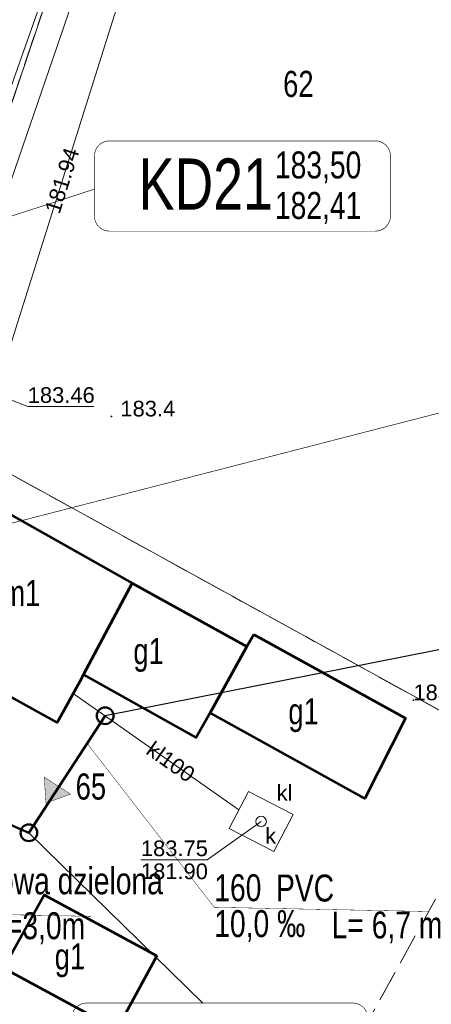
# Model space of a CAD drawing. Header units: metres. Extents: x 7482748 to 7484637, y 5684406 to 5687014.
# Tile 149 of 180: x 7483560 to 7483580, y 5686526 to 5686573. Entities that reach past the tile are written whole.
import ezdxf
from ezdxf.enums import TextEntityAlignment as Align
from ezdxf.lldxf.tags import DXFTag

# ---------------------------------------------------------------- set-up
doc = ezdxf.new("R2010")
doc.units = ezdxf.units.M
doc.header["$MEASUREMENT"] = 0
doc.linetypes.add('l217_500', pattern=[2, 1.5, -0.5])
doc.linetypes.add('l218_500', pattern=[1, 0.5, -0.5])
for name, color, linetype, lineweight in [('.k deszczowa', 200, 'Continuous', 50), ('.ks tłoczny', 104, 'Continuous', 50), ('_Dzialki', 7, 'Continuous', 0), ('_Dzialki_opis', 7, 'Continuous', 0), ('_Kontury', 7, 'Continuous', 0), ('_Uzytki', 7, 'Continuous', 0), ('EGB_Budynek', 7, 'Continuous', 0), ('EGB_Budynek_opis', 7, 'Continuous', 0), ('GES__SUUS07_1_O', 7, 'Continuous', 13), ('GES__SUUS22_01_KP', 7, 'Continuous', 13), ('RTPW01_P', 7, 'Continuous', 0)]:
    doc.layers.add(name, color=color, linetype=linetype, lineweight=lineweight)
for name, color, linetype, lineweight, true_color in [('.przyłącza', 32, 'Continuous', 50, 0xbd5e00), ('GES__SUPK_01_pL', 7, 'Continuous', 13, 0x803300), ('GES__SUPS01_08L', 5, 'Continuous', 13, 0x0000ff), ('GES__SUPT_pL', 7, 'Continuous', 13, 0xff9100), ('GES__SUPW_01_pL', 5, 'Continuous', 13, 0x0000ff), ('GES__SUUS_OD_KL', 7, 'Continuous', 13, 0x803300)]:
    doc.layers.add(name, color=color, linetype=linetype, lineweight=lineweight, true_color=true_color)
for name, color, linetype, lineweight, true_color, transparency in [('GES__SUPK_01_pT', 7, 'Continuous', 13, 0x803300, 0.25), ('GES__SUPS01_08G', 5, 'Continuous', 13, 0x0000ff, 0.25), ('GES__SUUS_RD_KT', 7, 'Continuous', 13, 0x803300, 0.25), ('GES__SUUS_RG_KT', 7, 'Continuous', 13, 0x803300, 0.25)]:
    doc.layers.add(name, color=color, linetype=linetype, lineweight=lineweight, true_color=true_color, transparency=transparency)
for name, color, linetype, lineweight, transparency in [('GES__SUUS_ET_05T', 7, 'Continuous', 13, 0.25), ('PTRW02_O', 7, 'Continuous', 13, 0.5), ('RTPW01_G', 7, 'Continuous', 13, 0.25)]:
    doc.layers.add(name, color=color, linetype=linetype, lineweight=lineweight, transparency=transparency)
doc.layers.add('IS_kanalizacja_sanitarna', color=7, linetype='SOLID', true_color=0x000000)
doc.layers.add('IS_Opisy_działek_Net', color=7, linetype='SOLID', true_color=0x000000)
doc.layers.add('IS_Węzeł_sieci_kanalizacyjnej_-_opisy', color=7, linetype='Continuous')
doc.styles.get("Standard").update_dxf_attribs({"font": 'simplex.shx', "width": 0.75})
doc.styles.add('STYL_ARIAL', font='simplex.shx', dxfattribs={"width": 0.75, "oblique": 0.1})
doc.styles.add('Style-Arial', font='arial.ttf')
tags = doc.linetypes.add('SOLID', pattern=[10, 10, 0]).pattern_tags.tags
tags[6:7] = [DXFTag(74, 4), DXFTag(75, 0), DXFTag(340, '0'), DXFTag(46, 0.0), DXFTag(50, 0.0), DXFTag(44, 0.0), DXFTag(45, 0.0)]
tags[4:5] = [DXFTag(74, 4), DXFTag(75, 0), DXFTag(340, '0'), DXFTag(46, 0.0), DXFTag(50, 0.0), DXFTag(44, 0.0), DXFTag(45, 0.0)]

# ---------------------------------------------------------------- blocks, each defined once
blk = doc.blocks.new('RTPW01')
at = {"layer": 'RTPW01_P', "linetype": 'Continuous', "lineweight": 0}
h = blk.add_hatch(color=256, dxfattribs=at)
edge = h.paths.add_edge_path()
edge.add_arc((0, 0), 0.045, 0, 360)
blk = doc.blocks.new('RTPW01_2')
at = {"layer": 'RTPW01_P', "linetype": 'Continuous', "lineweight": 0}
h = blk.add_hatch(color=256, dxfattribs=at)
edge = h.paths.add_edge_path()
edge.add_arc((0, 0), 0.045, 0, 360)
blk = doc.blocks.new('SUUS22_01')
at = {"layer": 'GES__SUUS22_01_KP', "linetype": 'Continuous', "lineweight": 13}
blk.add_circle((0, 0), 0.25, dxfattribs=at)

msp = doc.modelspace()

# ---------------------------------------------------------------- hatches: boundary and pattern name
at = {"layer": 'IS_kanalizacja_sanitarna', "linetype": 'Continuous', "ltscale": 0.01}
msp.add_hatch(color=256, dxfattribs=at).paths.add_polyline_path([(7483561.30148, 5686535.3178), (7483562.47562, 5686535.74664), (7483561.21856, 5686536.56504)])

# ---------------------------------------------------------------- linework, layer by layer
at = {"layer": '.ks tłoczny', "linetype": 'Continuous'}
msp.add_lwpolyline([(7483546.59403, 5686539.97377), (7483560.48626, 5686533.89997)], dxfattribs=at)
msp.add_circle((7483560.48626, 5686533.89997), 0.4, dxfattribs=at)
at = {"layer": '.przyłącza', "linetype": 'Continuous'}
msp.add_lwpolyline([(7483560.48626, 5686533.89997), (7483564.13192, 5686539.49966)], dxfattribs=at)
msp.add_circle((7483564.13192, 5686539.49966), 0.4, dxfattribs=at)
at = {"layer": '_Dzialki', "color": 96, "linetype": 'Continuous', "true_color": 0x008000, "flags": 128}
for points in [[(7483554.6, 5686553.82), (7483571.61, 5686604.29)], [(7483605.41, 5686525.82), (7483554.6, 5686553.82)]]:
    msp.add_lwpolyline(points, dxfattribs=at)
at = {"layer": '_Kontury', "color": 96, "linetype": 'l217_500', "true_color": 0x008000, "flags": 128}
for points in [[(7483571.61, 5686604.29), (7483554.61, 5686553.82)], [(7483583.79, 5686537.73), (7483554.61, 5686553.82)], [(7483583.79, 5686537.73), (7483571.58, 5686515.59)]]:
    msp.add_lwpolyline(points, dxfattribs=at)
at = {"layer": '_Uzytki', "color": 96, "linetype": 'l218_500', "true_color": 0x008000, "flags": 128}
for points in [[(7483571.61, 5686604.29), (7483554.61, 5686553.82)], [(7483583.79, 5686537.73), (7483554.61, 5686553.82)], [(7483583.79, 5686537.73), (7483571.58, 5686515.59)]]:
    msp.add_lwpolyline(points, dxfattribs=at)
at = {"layer": 'EGB_Budynek', "color": 7, "linetype": 'Continuous', "lineweight": 53, "flags": 128}
for points in [[(7483565.43, 5686545.85), (7483563.1, 5686541.47), (7483562.92, 5686541.13), (7483561.84, 5686539.17), (7483558.14, 5686541.21), (7483559.27, 5686543.23), (7483555.16, 5686545.53), (7483557.66, 5686550.21), (7483565.43, 5686545.85)], [(7483570.91, 5686542.81), (7483569.15, 5686539.64), (7483568.49, 5686538.46), (7483563.1, 5686541.47), (7483565.43, 5686545.85), (7483570.91, 5686542.81)], [(7483571.24, 5686543.38), (7483578.49, 5686539.38), (7483576.54, 5686535.54), (7483569.15, 5686539.64), (7483570.91, 5686542.81), (7483571.24, 5686543.38)], [(7483566.6, 5686528.01), (7483564.69, 5686524.48), (7483559.28, 5686527.42), (7483561.22, 5686530.93), (7483566.6, 5686528.01)]]:
    msp.add_lwpolyline(points, dxfattribs=at)
at = {"layer": 'GES__SUPK_01_pL', "linetype": 'Continuous', "lineweight": 13}
msp.add_line((7483562.61, 5686540.57), (7483570.53, 5686535), dxfattribs=at)
at = {"layer": 'GES__SUPS01_08L', "linetype": 'Continuous', "lineweight": 13, "flags": 128}
msp.add_lwpolyline([(7483558.86, 5686554.9), (7483560.43, 5686554.3), (7483563.59, 5686554.3)], dxfattribs=at)
at = {"layer": 'GES__SUPT_pL', "linetype": 'Continuous', "lineweight": 13, "flags": 128}
msp.add_lwpolyline([(7483555.78, 5686553.93), (7483572.77, 5686603.42), (7483587.49, 5686646.7), (7483590.8, 5686657.29), (7483596.29, 5686670.01), (7483605.57, 5686696.44), (7483612.2, 5686718.25), (7483623.42, 5686746.05)], dxfattribs=at)
at = {"layer": 'GES__SUPW_01_pL', "linetype": 'Continuous', "lineweight": 13, "flags": 128}
msp.add_lwpolyline([(7483558.86, 5686554.9), (7483573.9, 5686602.69), (7483585.1, 5686636.28), (7483587.1, 5686642.9), (7483582.62, 5686644.9), (7483576.36, 5686647.79), (7483580.49, 5686661.89), (7483576.43, 5686665.42), (7483589.02, 5686706.71), (7483597.78, 5686722.9), (7483596.09, 5686732.22), (7483596.05, 5686735.84), (7483605.84, 5686759.18), (7483607.22, 5686765.03), (7483607.28, 5686765.32)], dxfattribs=at)
at = {"layer": 'GES__SUUS07_1_O', "linetype": 'Continuous', "lineweight": 13, "flags": 128}
msp.add_lwpolyline([(7483570.99, 5686535.88), (7483573.12, 5686534.77), (7483572.19, 5686533), (7483570.06, 5686534.11), (7483570.99, 5686535.88)], close=True, dxfattribs=at)
at = {"layer": 'GES__SUUS_OD_KL', "linetype": 'Continuous', "lineweight": 13, "flags": 128}
msp.add_lwpolyline([(7483571.59, 5686534.44), (7483569.01, 5686532.61), (7483565.84, 5686532.61)], dxfattribs=at)
at = {"layer": 'IS_kanalizacja_sanitarna', "linetype": 'Continuous', "ltscale": 0.01, "const_width": 0.02}
msp.add_lwpolyline([(7483561.30148, 5686535.3178), (7483562.47562, 5686535.74664), (7483561.21856, 5686536.56504), (7483561.30148, 5686535.3178)], dxfattribs=at)
at = {"layer": 'IS_Opisy_działek_Net', "linetype": 'Continuous', "ltscale": 0.01, "const_width": 0.02}
for points in [[(7483563.27031, 5686538.1755), (7483569.34841, 5686530.3334), (7483579.59972, 5686530.1319)], [(7483550.385, 5686536.995), (7483553.20192, 5686530.10153), (7483563.45324, 5686529.90003)]]:
    msp.add_lwpolyline(points, dxfattribs=at)
at = {"layer": 'IS_Węzeł_sieci_kanalizacyjnej_-_opisy', "color": 200, "linetype": 'SOLID', "ltscale": 0.01, "const_width": 0.03}
msp.add_lwpolyline([(7483564.3398, 5686562.68666), (7483577.0498, 5686562.68666, 0.414214), (7483577.7698, 5686563.40666), (7483577.7698, 5686566.28666, 0.414214), (7483577.0498, 5686567.00666), (7483564.3398, 5686567.00666, 0.414214), (7483563.6198, 5686566.28666), (7483563.6198, 5686563.40666, 0.414214), (7483564.3398, 5686562.68666)], format="xyb", dxfattribs=at)
for points in [[(7483563.6198, 5686564.69666), (7483555.7969, 5686562.15396)], [(7483550.62397, 5686546.3812), (7483581.61717, 5686554.376), (7483595.69717, 5686554.376)]]:
    msp.add_lwpolyline(points, dxfattribs=at)
at = {"layer": 'IS_Węzeł_sieci_kanalizacyjnej_-_opisy', "color": 18, "linetype": 'SOLID', "ltscale": 0.01, "true_color": 0x000000}
for points in [[(7483587.10352, 5686544.04713), (7483564.13192, 5686539.49893)], [(7483568.80697, 5686525.75205), (7483560.48626, 5686533.89925)]]:
    msp.add_lwpolyline(points, dxfattribs=at)
at = {"layer": 'IS_Węzeł_sieci_kanalizacyjnej_-_opisy', "color": 18, "linetype": 'SOLID', "ltscale": 0.01, "true_color": 0x000000, "const_width": 0.03}
msp.add_lwpolyline([(7483563.25616, 5686521.43205), (7483575.96616, 5686521.43205, 0.414214), (7483576.68616, 5686522.15205), (7483576.68616, 5686525.03205, 0.414214), (7483575.96616, 5686525.75205), (7483563.25616, 5686525.75205, 0.414214), (7483562.53616, 5686525.03205), (7483562.53616, 5686522.15205, 0.414214), (7483563.25616, 5686521.43205)], format="xyb", dxfattribs=at)
at = {"layer": 'PTRW02_O', "linetype": 'Continuous', "lineweight": 13, "flags": 128}
msp.add_lwpolyline([(7483586.02, 5686653.2), (7483587.25, 5686653), (7483579.89, 5686630.13), (7483569.42, 5686598.18), (7483562.46, 5686577.62), (7483557.79, 5686564.43), (7483556.22, 5686564.92), (7483560.56, 5686578.32), (7483567.65, 5686599.29), (7483577.68, 5686629.75), (7483586.02, 5686653.2)], close=True, dxfattribs=at)

# ---------------------------------------------------------------- block references
at = {"layer": 'GES__SUUS22_01_KP', "linetype": 'Continuous', "lineweight": 13}
msp.add_blockref('SUUS22_01', (7483571.59, 5686534.44), dxfattribs=at)
at = {"layer": 'RTPW01_P', "linetype": 'Continuous', "lineweight": 0}
for name, p in [('RTPW01_2', (7483564.43, 5686553.82)), ('RTPW01', (7483578.87, 5686540.24))]:
    msp.add_blockref(name, p, dxfattribs=at)

# ---------------------------------------------------------------- texts
at = {"layer": '.k deszczowa', "linetype": 'Continuous'}
for s, insert, char_height, attachment_point in [('\\fArial|b0|i0;KD21', (7483572.1498, 5686563.71506), 2.448, 9), ('\\fArial|b0|i0;183,50', (7483572.2498, 5686564.97026), 1.2888, 7), ('\\fArial|b0|i0;182,41', (7483572.2498, 5686564.55986), 1.2888, 1)]:
    msp.add_mtext(s, dxfattribs=dict(at, insert=insert, char_height=char_height, attachment_point=attachment_point))
at = {"layer": '_Dzialki_opis', "color": 96, "true_color": 0x008000, "char_height": 1.25, "attachment_point": 7, "line_spacing_factor": 0.6, "style": 'STYL_ARIAL'}
for s, insert in [('\\fArial|b0|i0|c238238|p39;62', (7483572.64, 5686569.09)), ('\\fArial|b0|i0|c238238|p39;65', (7483562.72, 5686535.47))]:
    msp.add_mtext(s, dxfattribs=dict(at, insert=insert))
at = {"layer": 'EGB_Budynek_opis', "color": 7, "char_height": 1.25, "attachment_point": 7, "line_spacing_factor": 0.6, "style": 'STYL_ARIAL'}
for s, insert in [('\\fArial|b0|i0|c238238|p39;m1', (7483559.21, 5686544.75)), ('\\fArial|b0|i0|c238238|p39;g1', (7483565.48, 5686541.59)), ('\\fArial|b0|i0|c238238|p39;g1', (7483572.89, 5686538.71)), ('\\fArial|b0|i0|c238238|p39;g1', (7483561.72, 5686526.98))]:
    msp.add_mtext(s, dxfattribs=dict(at, insert=insert))
at = {"layer": 'GES__SUPK_01_pT', "linetype": 'Continuous', "lineweight": 13, "style": 'Style-Arial'}
msp.add_text('kl100', height=0.75, rotation=324.88, dxfattribs=at).set_placement((7483566.03, 5686537.71))
at = {"layer": 'GES__SUPS01_08G', "linetype": 'Continuous', "lineweight": 13, "style": 'Style-Arial'}
msp.add_text('181.94', height=0.75, rotation=72.53, dxfattribs=at).set_placement((7483562.07, 5686565.11), align=Align.MIDDLE_CENTER)
msp.add_text('183.46', height=0.75, dxfattribs=at).set_placement((7483560.43, 5686554.47))
at = {"layer": 'GES__SUUS_ET_05T', "linetype": 'Continuous', "lineweight": 13, "style": 'Style-Arial'}
for s, p in [('kl', (7483572.33, 5686535.44)), ('k', (7483571.78, 5686533.38))]:
    msp.add_text(s, height=0.75, dxfattribs=at).set_placement(p)
at = {"layer": 'GES__SUUS_RD_KT', "linetype": 'Continuous', "lineweight": 13, "style": 'Style-Arial'}
msp.add_text('181.90', height=0.75, dxfattribs=at).set_placement((7483565.84, 5686532.43), align=Align.TOP_LEFT)
at = {"layer": 'GES__SUUS_RG_KT', "linetype": 'Continuous', "lineweight": 13, "style": 'Style-Arial'}
msp.add_text('183.75', height=0.75, dxfattribs=at).set_placement((7483565.84, 5686532.78))
at = {"layer": 'IS_Opisy_działek_Net', "linetype": 'Continuous', "ltscale": 0.01, "char_height": 1.2888}
for s, insert, attachment_point in [('{\\fArial|b0|i0|c238|p34;rura osłonowa dzielona\\PDN58PE L=3,0m}', (7483553.00727, 5686528.56761), 7), ('\\fArial|b0|i0;160', (7483569.34841, 5686530.607), 7), ('{\\fArial|b0|i0|c238|p34;PVC}', (7483572.30103, 5686530.59219), 7), ('\\fArial|b0|i0;10,0 ‰', (7483569.34841, 5686530.1966), 1), ('\\fArial|b0|i0;L= 6,7 m', (7483574.96154, 5686530.1319), 1)]:
    msp.add_mtext(s, dxfattribs=dict(at, insert=insert, attachment_point=attachment_point))
at = {"layer": 'IS_Węzeł_sieci_kanalizacyjnej_-_opisy', "color": 18, "linetype": 'SOLID', "ltscale": 0.01, "true_color": 0x000000, "insert": (7483572.2498, 5686564.55986), "char_height": 1.2888, "attachment_point": 1}
msp.add_mtext('\\fArial|b0|i0;182,41', dxfattribs=at)
at = {"layer": 'RTPW01_G', "linetype": 'Continuous', "lineweight": 13, "style": 'Style-Arial'}
for s, p in [('183.4', (7483564.86, 5686553.82)), ('183.6', (7483578.87, 5686540.24))]:
    msp.add_text(s, height=0.75, dxfattribs=at).set_placement(p)

doc.saveas('drawing.dxf')
